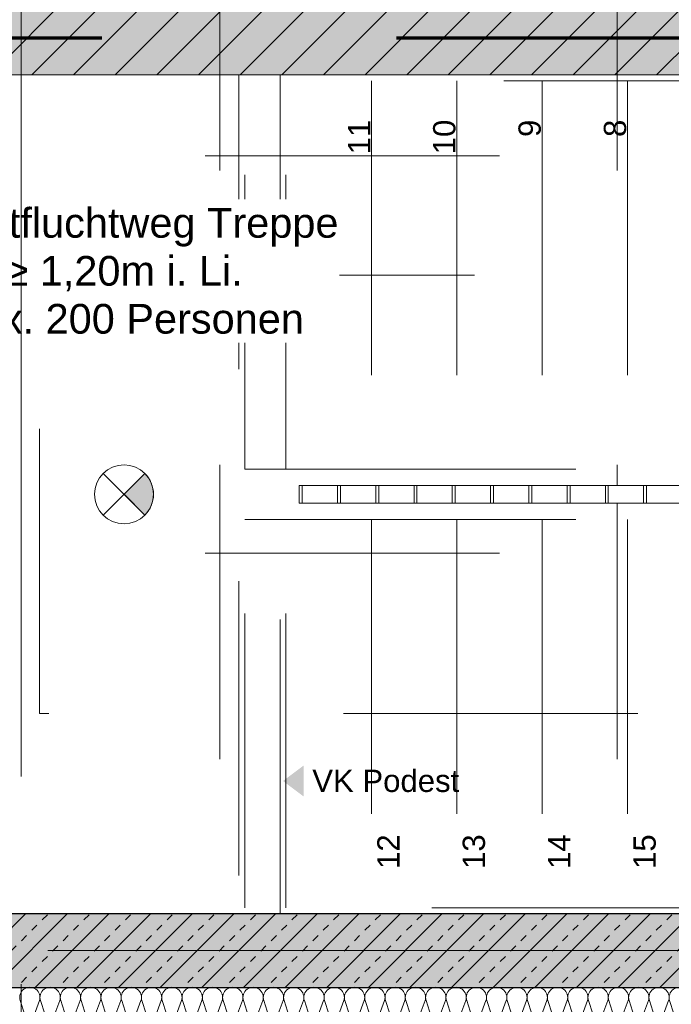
# Model space of a CAD drawing. Header units: metres. Extents: x -111 to 152, y -132 to 99.
# Tile 31 of 256: x -22.28 to -20.07, y -21.78 to -18.44. Entities that reach past the tile are written whole.
import ezdxf

# ---------------------------------------------------------------- set-up
doc = ezdxf.new("R2010")
doc.units = ezdxf.units.M
for name, pattern in [('Achsen 01', [5.291531, 3.175, -1.058062, 0.352704, -0.705764]), ('gestrichelt - 01', [2, 1, -1]), ('Raster 01', [2, 1, -1])]:
    doc.linetypes.add(name, pattern=pattern)
for name, color, linetype, lineweight in [('013_Beton und Stahlbetonarbeiten-000 Brandschutz', 7, 'Continuous', 9), ('013_Beton und Stahlbetonarbeiten-330 Außenwände', 7, 'Continuous', 25), ('013_Beton und Stahlbetonarbeiten-340 Innenwände', 7, 'Continuous', 18), ('031_Metallbauarbeiten-340 Treppen Geländer', 7, 'Continuous', 9), ('_1.35m (3D)', 7, 'Continuous', 9), ('_EG (2D)', 7, 'Continuous', 9), ('_EG - DS (2D)', 7, 'Continuous', 9), ('_GRU (2D)', 7, 'Continuous', 9), ('AV1-Brandschutzkonzept-Brandschutzkonzept', 7, 'Continuous', 5), ('AV1-Schnitt Achsen', 7, 'Achsen 01', 18)]:
    doc.layers.add(name, color=color, linetype=linetype, lineweight=lineweight)
for name, color, linetype, lineweight, true_color in [('013_Beton und Stahlbetonarbeiten-000 Sichtbeton-331 tragende Au', 5, 'Continuous', 5, 0x0000ff), ('013_Beton und Stahlbetonarbeiten-000 Sichtbeton-341 tragende In', 5, 'Continuous', 5, 0x0000ff), ('013_Beton und Stahlbetonarbeiten-350 Stahlbeton Treppe Ansicht', 7, 'Continuous', 9, 0xa6a6a6), ('014_Fassadenarbeiten-330 mineralische Dämmung', 7, 'Continuous', 9, 0x666666), ('AV1-Achsen', 1, 'Achsen 01', 18, 0xff0000), ('AV1-Brandschutzkonzept-Anmerkung Text', 7, 'Continuous', 9, 0x599559), ('AV1-Raster', 7, 'Raster 01', 9, 0xa6a6a6)]:
    doc.layers.add(name, color=color, linetype=linetype, lineweight=lineweight, true_color=true_color)
doc.styles.add('Arial', font='arial.ttf')
pattern_1 = [(45, (0, 0), (0.07071068, -0.07071068), [0.025, -0.025])]
pattern_2 = [(-135, (0.03106, -0.03313), (0.07071068, -0.07071068), [])]

# ---------------------------------------------------------------- blocks, each defined once
blk = doc.blocks.new('Group-2')
at = {"layer": 'AV1-Raster'}
for p, q in [((-21.6, -22.95), (-21.6, 1.35)), ((-20.25, -22.95), (-20.25, 1.35)), ((1.35, -18.9), (-40.5, -18.9)), ((1.35, -20.25), (-40.5, -20.25))]:
    blk.add_line(p, q, dxfattribs=at)
blk = doc.blocks.new('1.35m (3D)')
at = {"layer": 'AV1-Raster', "color": 7}
blk.add_blockref('Group-2', (0, 0), dxfattribs=at)
blk = doc.blocks.new('Group-3')
at = {"color": 255, "linetype": 'Continuous', "lineweight": 9, "transparency": 33554687}
blk.add_wipeout([(0.2575, 1.0674), (0.2282, 0.9967), (0.1575, 0.9674), (0.0868, 0.9967), (0.0575, 1.0674), (0.0868, 1.1381), (0.1575, 1.1674), (0.2282, 1.1381)], dxfattribs=at).dxf.layer = 'AV1-Brandschutzkonzept-Brandschutzkonzept'
at = {"layer": 'AV1-Brandschutzkonzept-Brandschutzkonzept', "linetype": 'Continuous', "lineweight": 0, "transparency": 33554687}
h = blk.add_hatch(color=92, dxfattribs=at)
edge = h.paths.add_edge_path()
edge.add_line((0.1575, 1.0674), (0.2282, 0.9967))
edge.add_arc((0.1575, 1.0674), 0.1, 315, 405)
edge.add_line((0.2282, 1.1381), (0.1575, 1.0674))
at = {"layer": 'AV1-Brandschutzkonzept-Brandschutzkonzept', "color": 92, "linetype": 'Continuous', "lineweight": 9, "transparency": 33554687}
for p, q in [((0.0868, 0.9967), (0.2282, 1.1381)), ((0.2282, 0.9967), (0.0868, 1.1381))]:
    blk.add_line(p, q, dxfattribs=at)
at = {"layer": 'AV1-Brandschutzkonzept-Brandschutzkonzept', "color": 92, "linetype": 'Continuous', "lineweight": 9, "transparency": 33554687, "flags": 128}
blk.add_lwpolyline([(0.1575, 1.0674), (0.2282, 0.9967, 0.414214), (0.2282, 1.1381)], format="xyb", close=True, dxfattribs=at)
at = {"layer": 'AV1-Brandschutzkonzept-Brandschutzkonzept', "color": 92, "linetype": 'Continuous', "lineweight": 9, "transparency": 33554687}
blk.add_circle((0.1575, 1.0674), 0.1, dxfattribs=at)
blk = doc.blocks.new('Sicherheitsbeleuchtung')
at = {"layer": 'AV1-Brandschutzkonzept-Brandschutzkonzept', "color": 7, "transparency": 33554687}
blk.add_blockref('Group-3', (0, 0), dxfattribs=at)
blk = doc.blocks.new('EG - DS (2D)')
at = {"layer": 'AV1-Brandschutzkonzept-Brandschutzkonzept', "color": 7}
blk.add_blockref('Sicherheitsbeleuchtung', (-22.0825, -21.1174), dxfattribs=at)
blk = doc.blocks.new('Group-22')
at = {"layer": '013_Beton und Stahlbetonarbeiten-350 Stahlbeton Treppe Ansicht', "linetype": 'Raster 01'}
for p, q in [((-21.395, -21.475), (-21.395, -18.625)), ((-19.635, -18.645), (-21.515, -18.645)), ((-21.515, -19.965), (-21.515, -18.645)), ((-21.375, -19.965), (-21.375, -18.645)), ((-21.085, -18.645), (-21.085, -19.965)), ((-20.795, -18.645), (-20.795, -19.965)), ((-20.505, -18.645), (-20.505, -19.965)), ((-20.215, -18.645), (-20.215, -19.965)), ((-21.39, -19.965), (-21.515, -19.965)), ((-21.39, -19.965), (-19.055, -19.965)), ((-21.515, -21.455), (-21.515, -20.135)), ((-21.39, -20.135), (-21.515, -20.135)), ((-21.3901, -20.135), (-17.88, -20.135)), ((-21.375, -21.455), (-21.375, -20.135)), ((-21.085, -20.135), (-21.085, -21.455)), ((-20.795, -20.135), (-20.795, -21.455)), ((-20.505, -20.135), (-20.505, -21.455)), ((-20.215, -20.135), (-20.215, -21.455)), ((-17.88, -21.455), (-21.515, -21.455))]:
    blk.add_line(p, q, dxfattribs=at)
at = {"layer": '013_Beton und Stahlbetonarbeiten-350 Stahlbeton Treppe Ansicht', "linetype": 'Raster 01', "flags": 128}
for points in [[(-21.535, -18.625), (-21.535, -19.985), (-21.395, -19.985), (-21.395, -20.115), (-21.535, -20.115), (-21.535, -21.475)], [(-18.18, -20.795), (-22.2123, -20.795), (-22.2123, -19.305), (-19.34, -19.305)]]:
    blk.add_lwpolyline(points, dxfattribs=at)
at = {"layer": '013_Beton und Stahlbetonarbeiten-350 Stahlbeton Treppe Ansicht', "color": 7, "lineweight": 13, "transparency": 33554687}
blk.add_solid([(-21.315, -20.9715), (-21.385, -21.024), (-21.315, -21.0765)], dxfattribs=at)
at = {"layer": '013_Beton und Stahlbetonarbeiten-350 Stahlbeton Treppe Ansicht', "rotation": 90, "line_spacing_factor": 0.971931, "style": 'Arial'}
for s, insert, char_height, attachment_point in [('11', (-21.0885, -18.8948), 0.07565, 7), ('10', (-20.7985, -18.8948), 0.07565, 7), ('9', (-20.5085, -18.836), 0.0757, 7), ('8', (-20.2185, -18.836), 0.0757, 7), ('12', (-21.0647, -21.2052), 0.07565, 3), ('13', (-20.7747, -21.2052), 0.07565, 3), ('14', (-20.4847, -21.2052), 0.07565, 3), ('15', (-20.1947, -21.2052), 0.07565, 3)]:
    blk.add_mtext(s, dxfattribs=dict(at, insert=insert, char_height=char_height, attachment_point=attachment_point))
at = {"layer": '013_Beton und Stahlbetonarbeiten-350 Stahlbeton Treppe Ansicht', "color": 7, "transparency": 33554687, "insert": (-21.315, -20.9856), "char_height": 0.07565, "attachment_point": 1, "line_spacing_factor": 0.971931, "style": 'Arial'}
blk.add_mtext(' VK Podest', dxfattribs=at)
blk = doc.blocks.new('Group-187')
at = {"layer": '014_Fassadenarbeiten-330 mineralische Dämmung', "transparency": 33554687, "flags": 128}
for points in [[(-21.77, 20.006, 1.372583), (-21.77, 20.0716), (-21.86, 20.0427, -1.372995)], [(-21.86, 20.1082), (-21.77, 20.075, 1.372583), (-21.77, 20.1405), (-21.86, 20.1116, -1.372995)], [(-21.86, 20.1772), (-21.77, 20.1439, 1.372583), (-21.77, 20.2095), (-21.86, 20.1805, -1.372995)], [(-21.86, 20.2461), (-21.77, 20.2128, 1.372583), (-21.77, 20.2784), (-21.86, 20.2495, -1.372995)], [(-21.86, 20.3151), (-21.77, 20.2818, 1.372583), (-21.77, 20.3474), (-21.86, 20.3184, -1.372995)], [(-21.86, 20.384), (-21.77, 20.3507, 1.372583), (-21.77, 20.4163), (-21.86, 20.3874, -1.372995)], [(-21.86, 20.4529), (-21.77, 20.4197, 1.372583), (-21.77, 20.4852), (-21.86, 20.4563, -1.372995)], [(-21.86, 20.5219), (-21.77, 20.4886, 1.372583), (-21.77, 20.5542), (-21.86, 20.5253, -1.372995)], [(-21.86, 20.5908), (-21.77, 20.5576, 1.372583), (-21.77, 20.6231), (-21.86, 20.5942, -1.372995)], [(-21.86, 20.6598), (-21.77, 20.6265, 1.372583), (-21.77, 20.6921), (-21.86, 20.6632, -1.372995)], [(-21.86, 20.7287), (-21.77, 20.6955, 1.372583), (-21.77, 20.761), (-21.86, 20.7321, -1.372995)], [(-21.86, 20.7977), (-21.77, 20.7644, 1.372583), (-21.77, 20.83), (-21.86, 20.801, -1.372995)], [(-21.86, 20.8666), (-21.77, 20.8333, 1.372583), (-21.77, 20.8989), (-21.86, 20.87, -1.372995)], [(-21.86, 20.9356), (-21.77, 20.9023, 1.372583), (-21.77, 20.9679), (-21.86, 20.9389, -1.372995)], [(-21.86, 21.0045), (-21.77, 20.9712, 1.372583), (-21.77, 21.0368), (-21.86, 21.0079, -1.372995)], [(-21.86, 21.0734), (-21.77, 21.0402, 1.372583), (-21.77, 21.1057), (-21.86, 21.0768, -1.372995)], [(-21.86, 21.1424), (-21.77, 21.1091, 1.372583), (-21.77, 21.1747), (-21.86, 21.1458, -1.372995)], [(-21.86, 21.2113), (-21.77, 21.1781, 1.372583), (-21.77, 21.2436), (-21.86, 21.2147, -1.372995)], [(-21.86, 21.2803), (-21.77, 21.247, 1.372583), (-21.77, 21.3126), (-21.86, 21.2837, -1.372995)], [(-21.86, 21.3492), (-21.77, 21.316, 1.372583), (-21.77, 21.3815), (-21.86, 21.3526, -1.372995)], [(-21.86, 21.4182), (-21.77, 21.3849, 1.372583), (-21.77, 21.4505), (-21.86, 21.4215, -1.372995)], [(-21.86, 21.4871), (-21.77, 21.4538, 1.372583), (-21.77, 21.5194), (-21.86, 21.4905, -1.372995)], [(-21.86, 21.5561), (-21.77, 21.5228, 1.372583), (-21.77, 21.5884), (-21.86, 21.5594, -1.372995)], [(-21.86, 21.625), (-21.77, 21.5917, 1.372583), (-21.77, 21.6573), (-21.86, 21.6284, -1.372995)], [(-21.86, 21.694), (-21.77, 21.6607, 1.372583), (-21.77, 21.7263), (-21.86, 21.6973, -1.372995)], [(-21.86, 21.7629), (-21.77, 21.7296, 1.372583), (-21.77, 21.7952), (-21.86, 21.7663, -1.372995)], [(-21.86, 21.8318), (-21.77, 21.7986, 1.372583), (-21.77, 21.8641), (-21.86, 21.8352, -1.372995)], [(-21.86, 21.9008), (-21.77, 21.8675, 1.372583), (-21.77, 21.9331), (-21.86, 21.9042, -1.372995)], [(-21.86, 21.9697), (-21.77, 21.9365, 1.372583), (-21.77, 22.002), (-21.86, 21.9731, -1.372995)], [(-21.86, 22.0387), (-21.77, 22.0054, 1.372583), (-21.77, 22.071), (-21.86, 22.0421, -1.372995)], [(-21.86, 22.1076), (-21.77, 22.0744, 1.372583), (-21.77, 22.1399), (-21.86, 22.111, -1.372995)], [(-21.86, 22.1766), (-21.77, 22.1433, 1.372583), (-21.77, 22.2089), (-21.86, 22.1799, -1.372995)], [(-21.86, 22.2455), (-21.77, 22.2122, 1.372583), (-21.77, 22.2778), (-21.86, 22.2489, -1.372995)]]:
    blk.add_lwpolyline(points, format="xyb", dxfattribs=at)
blk = doc.blocks.new('Group-188')
at = {"layer": '014_Fassadenarbeiten-330 mineralische Dämmung', "transparency": 33554687}
blk.add_blockref('Group-187', (0, 0), dxfattribs=at)
blk = doc.blocks.new('Parametric Object-26')
at = {"layer": '014_Fassadenarbeiten-330 mineralische Dämmung', "color": 7, "transparency": 33554687}
blk.add_blockref('Group-188', (0, 0), dxfattribs=at)
at = {"layer": '014_Fassadenarbeiten-330 mineralische Dämmung', "color": 0, "flags": 1}
for tag in ['IFC_UUID', 'instanceID', 'prm0_name', 'prm0_type', 'prm0_value', 'prm1_name', 'prm1_type', 'prm1_value', 'prm2_name', 'prm2_type', 'prm2_value', 'prm3_name', 'prm3_type', 'prm3_value', 'prm4_name', 'prm4_type', 'prm4_value', 'prm5_name', 'prm5_type', 'prm5_value', 'prm6_name', 'prm6_type', 'prm6_value']:
    blk.add_attdef(tag, (-22.95, -21.9131), '', height=0.00018, dxfattribs=at)
blk = doc.blocks.new('Group-615')
at = {"color": 255, "linetype": 'Continuous', "lineweight": 13, "transparency": 33554687}
blk.add_wipeout([(-21.33, -20.02), (-17.95, -20.02), (-17.95, -20.08), (-21.33, -20.08)], dxfattribs=at).dxf.layer = '031_Metallbauarbeiten-340 Treppen Geländer'
at = {"layer": '031_Metallbauarbeiten-340 Treppen Geländer', "color": 8, "linetype": 'Continuous', "lineweight": 13, "transparency": 33554687, "flags": 128}
blk.add_lwpolyline([(-21.33, -20.02), (-17.95, -20.02), (-17.95, -20.08), (-21.33, -20.08)], close=True, dxfattribs=at)
at = {"color": 255, "linetype": 'Continuous', "lineweight": 13, "transparency": 33554687}
for points in [[(-21.33, -20.02), (-21.32, -20.02), (-21.32, -20.08), (-21.33, -20.08)], [(-21.2, -20.02), (-21.19, -20.02), (-21.19, -20.08), (-21.2, -20.08)], [(-21.07, -20.02), (-21.06, -20.02), (-21.06, -20.08), (-21.07, -20.08)], [(-20.94, -20.02), (-20.93, -20.02), (-20.93, -20.08), (-20.94, -20.08)], [(-20.81, -20.02), (-20.8, -20.02), (-20.8, -20.08), (-20.81, -20.08)], [(-20.68, -20.02), (-20.67, -20.02), (-20.67, -20.08), (-20.68, -20.08)], [(-20.55, -20.02), (-20.54, -20.02), (-20.54, -20.08), (-20.55, -20.08)], [(-20.42, -20.02), (-20.41, -20.02), (-20.41, -20.08), (-20.42, -20.08)], [(-20.29, -20.02), (-20.28, -20.02), (-20.28, -20.08), (-20.29, -20.08)], [(-20.16, -20.02), (-20.15, -20.02), (-20.15, -20.08), (-20.16, -20.08)], [(-20.03, -20.02), (-20.02, -20.02), (-20.02, -20.08), (-20.03, -20.08)], [(-19.9, -20.02), (-19.89, -20.02), (-19.89, -20.08), (-19.9, -20.08)], [(-19.77, -20.02), (-19.76, -20.02), (-19.76, -20.08), (-19.77, -20.08)], [(-19.64, -20.02), (-19.63, -20.02), (-19.63, -20.08), (-19.64, -20.08)], [(-19.51, -20.02), (-19.5, -20.02), (-19.5, -20.08), (-19.51, -20.08)], [(-19.38, -20.02), (-19.37, -20.02), (-19.37, -20.08), (-19.38, -20.08)], [(-19.25, -20.02), (-19.24, -20.02), (-19.24, -20.08), (-19.25, -20.08)], [(-19.12, -20.02), (-19.11, -20.02), (-19.11, -20.08), (-19.12, -20.08)], [(-18.99, -20.02), (-18.98, -20.02), (-18.98, -20.08), (-18.99, -20.08)], [(-18.86, -20.02), (-18.85, -20.02), (-18.85, -20.08), (-18.86, -20.08)], [(-18.73, -20.02), (-18.72, -20.02), (-18.72, -20.08), (-18.73, -20.08)], [(-18.6, -20.02), (-18.59, -20.02), (-18.59, -20.08), (-18.6, -20.08)], [(-18.47, -20.02), (-18.46, -20.02), (-18.46, -20.08), (-18.47, -20.08)], [(-18.34, -20.02), (-18.33, -20.02), (-18.33, -20.08), (-18.34, -20.08)], [(-18.21, -20.02), (-18.2, -20.02), (-18.2, -20.08), (-18.21, -20.08)], [(-18.08, -20.02), (-18.07, -20.02), (-18.07, -20.08), (-18.08, -20.08)], [(-17.95, -20.02), (-17.94, -20.02), (-17.94, -20.08), (-17.95, -20.08)]]:
    blk.add_wipeout(points, dxfattribs=at).dxf.layer = '031_Metallbauarbeiten-340 Treppen Geländer'
at = {"layer": '031_Metallbauarbeiten-340 Treppen Geländer', "color": 7, "linetype": 'Continuous', "lineweight": 13, "transparency": 33554687, "flags": 128}
for points in [[(-21.33, -20.02), (-21.32, -20.02), (-21.32, -20.08), (-21.33, -20.08)], [(-21.2, -20.02), (-21.19, -20.02), (-21.19, -20.08), (-21.2, -20.08)], [(-21.07, -20.02), (-21.06, -20.02), (-21.06, -20.08), (-21.07, -20.08)], [(-20.94, -20.02), (-20.93, -20.02), (-20.93, -20.08), (-20.94, -20.08)], [(-20.81, -20.02), (-20.8, -20.02), (-20.8, -20.08), (-20.81, -20.08)], [(-20.68, -20.02), (-20.67, -20.02), (-20.67, -20.08), (-20.68, -20.08)], [(-20.55, -20.02), (-20.54, -20.02), (-20.54, -20.08), (-20.55, -20.08)], [(-20.42, -20.02), (-20.41, -20.02), (-20.41, -20.08), (-20.42, -20.08)], [(-20.29, -20.02), (-20.28, -20.02), (-20.28, -20.08), (-20.29, -20.08)], [(-20.16, -20.02), (-20.15, -20.02), (-20.15, -20.08), (-20.16, -20.08)], [(-20.03, -20.02), (-20.02, -20.02), (-20.02, -20.08), (-20.03, -20.08)], [(-19.9, -20.02), (-19.89, -20.02), (-19.89, -20.08), (-19.9, -20.08)], [(-19.77, -20.02), (-19.76, -20.02), (-19.76, -20.08), (-19.77, -20.08)], [(-19.64, -20.02), (-19.63, -20.02), (-19.63, -20.08), (-19.64, -20.08)], [(-19.51, -20.02), (-19.5, -20.02), (-19.5, -20.08), (-19.51, -20.08)], [(-19.38, -20.02), (-19.37, -20.02), (-19.37, -20.08), (-19.38, -20.08)], [(-19.25, -20.02), (-19.24, -20.02), (-19.24, -20.08), (-19.25, -20.08)], [(-19.12, -20.02), (-19.11, -20.02), (-19.11, -20.08), (-19.12, -20.08)], [(-18.99, -20.02), (-18.98, -20.02), (-18.98, -20.08), (-18.99, -20.08)], [(-18.86, -20.02), (-18.85, -20.02), (-18.85, -20.08), (-18.86, -20.08)], [(-18.73, -20.02), (-18.72, -20.02), (-18.72, -20.08), (-18.73, -20.08)], [(-18.6, -20.02), (-18.59, -20.02), (-18.59, -20.08), (-18.6, -20.08)], [(-18.47, -20.02), (-18.46, -20.02), (-18.46, -20.08), (-18.47, -20.08)], [(-18.34, -20.02), (-18.33, -20.02), (-18.33, -20.08), (-18.34, -20.08)], [(-18.21, -20.02), (-18.2, -20.02), (-18.2, -20.08), (-18.21, -20.08)], [(-18.08, -20.02), (-18.07, -20.02), (-18.07, -20.08), (-18.08, -20.08)], [(-17.95, -20.02), (-17.94, -20.02), (-17.94, -20.08), (-17.95, -20.08)]]:
    blk.add_lwpolyline(points, close=True, dxfattribs=at)
blk = doc.blocks.new('EG (2D)')
at = {"layer": '013_Beton und Stahlbetonarbeiten-000 Brandschutz', "color": 14, "linetype": 'gestrichelt - 01', "lineweight": 70, "transparency": 33554687}
blk.add_line((-18, -18.5), (-22.95, -18.5), dxfattribs=at)
at = {"layer": 'AV1-Brandschutzkonzept-Brandschutzkonzept', "color": 14, "linetype": 'gestrichelt - 01', "lineweight": 70, "transparency": 33554687}
blk.add_line((-18, -18.5), (-22.95, -18.5), dxfattribs=at)
at = {"layer": '013_Beton und Stahlbetonarbeiten-350 Stahlbeton Treppe Ansicht', "color": 7}
blk.add_blockref('Group-22', (0, 0), dxfattribs=at)
at = {"layer": '013_Beton und Stahlbetonarbeiten-000 Sichtbeton-331 tragende Au', "linetype": 'Continuous', "lineweight": 0}
blk.add_hatch(color=30, dxfattribs=at).paths.add_polyline_path([(-22.825, -21.475), (-22.875, -21.525), (-18.825, -21.525), (-18.775, -21.475)])
at = {"layer": '013_Beton und Stahlbetonarbeiten-330 Außenwände', "linetype": 'Continuous', "lineweight": 0, "true_color": 0xc0c0c0}
blk.add_hatch(color=9, dxfattribs=at).paths.add_polyline_path([(-18.775, -21.475), (-23.075, -21.475), (-23.075, -21.725), (-18.775, -21.725)])
at = {"layer": '013_Beton und Stahlbetonarbeiten-330 Außenwände', "linetype": 'Continuous', "lineweight": 13}
h = blk.add_hatch(dxfattribs=at)
h.set_pattern_fill('Stahlbeton', color=251, style=0, pattern_type=2)
h.set_pattern_definition(pattern_1)
h.paths.add_polyline_path([(-18.775, -21.475), (-23.075, -21.475), (-23.075, -21.725), (-18.775, -21.725)])
h = blk.add_hatch(dxfattribs=at)
h.set_pattern_fill('Stahlbeton-1', color=251, style=0, pattern_type=2)
h.set_pattern_definition(pattern_2)
h.paths.add_polyline_path([(-18.775, -21.475), (-23.075, -21.475), (-23.075, -21.725), (-18.775, -21.725)])
at = {"layer": '013_Beton und Stahlbetonarbeiten-330 Außenwände', "flags": 128}
blk.add_lwpolyline([(-18.775, -21.475), (-23.075, -21.475), (-23.075, -21.725), (-18.775, -21.725)], close=True, dxfattribs=at)
at = {"layer": '014_Fassadenarbeiten-330 mineralische Dämmung', "flags": 128}
blk.add_lwpolyline([(-18.9, -21.725), (-18.9, -21.905), (-22.95, -21.905), (-22.95, -21.725)], close=True, dxfattribs=at)
at = {"layer": '014_Fassadenarbeiten-330 mineralische Dämmung', "rotation": 90}
blk.add_blockref('Parametric Object-26', (0, 0), dxfattribs=at)
at = {"color": 255, "transparency": 33554508}
blk.add_wipeout([(-22.6559, -19.5348), (-21.1941, -19.5348), (-21.1941, -19.048), (-22.6559, -19.048)], dxfattribs=at).dxf.layer = 'AV1-Brandschutzkonzept-Anmerkung Text'
at = {"layer": '013_Beton und Stahlbetonarbeiten-000 Sichtbeton-341 tragende In', "linetype": 'Continuous', "lineweight": 0}
blk.add_hatch(color=30, dxfattribs=at).paths.add_polyline_path([(-22.825, -21.475), (-22.825, -18.625), (-17.875, -18.625), (-17.875, -16.325), (-17.925, -16.325), (-17.925, -18.575), (-22.875, -18.575), (-22.875, -21.525)])
at = {"layer": '013_Beton und Stahlbetonarbeiten-340 Innenwände', "linetype": 'Continuous', "lineweight": 0, "true_color": 0xc0c0c0}
blk.add_hatch(color=9, dxfattribs=at).paths.add_polyline_path([(-22.15, -16.075), (-22.15, -16.325), (-22.825, -16.325), (-22.825, -18.375), (-18.125, -18.375), (-18.125, -16.325), (-19.15, -16.325), (-19.15, -16.075), (-17.875, -16.075), (-17.875, -18.625), (-22.825, -18.625), (-22.825, -21.475), (-23.075, -21.475), (-23.075, -16.075)])
at = {"layer": '013_Beton und Stahlbetonarbeiten-340 Innenwände', "linetype": 'Continuous', "lineweight": 13}
h = blk.add_hatch(dxfattribs=at)
h.set_pattern_fill('Stahlbeton', color=251, style=0, pattern_type=2)
h.set_pattern_definition(pattern_1)
h.paths.add_polyline_path([(-22.15, -16.075), (-22.15, -16.325), (-22.825, -16.325), (-22.825, -18.375), (-18.125, -18.375), (-18.125, -16.325), (-19.15, -16.325), (-19.15, -16.075), (-17.875, -16.075), (-17.875, -18.625), (-22.825, -18.625), (-22.825, -21.475), (-23.075, -21.475), (-23.075, -16.075)])
h = blk.add_hatch(dxfattribs=at)
h.set_pattern_fill('Stahlbeton-1', color=251, style=0, pattern_type=2)
h.set_pattern_definition(pattern_2)
h.paths.add_polyline_path([(-22.15, -16.075), (-22.15, -16.325), (-22.825, -16.325), (-22.825, -18.375), (-18.125, -18.375), (-18.125, -16.325), (-19.15, -16.325), (-19.15, -16.075), (-17.875, -16.075), (-17.875, -18.625), (-22.825, -18.625), (-22.825, -21.475), (-23.075, -21.475), (-23.075, -16.075)])
at = {"layer": '013_Beton und Stahlbetonarbeiten-340 Innenwände', "flags": 128}
blk.add_lwpolyline([(-22.15, -16.075), (-22.15, -16.325), (-22.825, -16.325), (-22.825, -18.375), (-18.125, -18.375), (-18.125, -16.325), (-19.15, -16.325), (-19.15, -16.075), (-17.875, -16.075), (-17.875, -18.625), (-22.825, -18.625), (-22.825, -21.475), (-23.075, -21.475), (-23.075, -16.075)], close=True, dxfattribs=at)
at = {"layer": 'AV1-Brandschutzkonzept-Anmerkung Text', "insert": (-21.925, -19.2914), "char_height": 0.100872, "attachment_point": 5, "line_spacing_factor": 0.969122, "style": 'Arial'}
blk.add_mtext('Hauptfluchtweg Treppe\\P≥ 1,20m i. Li.\\Pmax. 200 Personen', dxfattribs=at)
at = {"layer": '031_Metallbauarbeiten-340 Treppen Geländer', "color": 7}
blk.add_blockref('Group-615', (0, 0), dxfattribs=at)
blk = doc.blocks.new('Group-719')
at = {"layer": 'AV1-Achsen'}
blk.add_line((-43.35, -21.6), (4.2, -21.6), dxfattribs=at)
blk = doc.blocks.new('Group-728')
at = {"layer": 'AV1-Schnitt Achsen'}
blk.add_line((-22.275, -26.3), (-22.275, 4.7), dxfattribs=at)
blk = doc.blocks.new('GRU (2D)')
at = {"layer": 'AV1-Achsen', "color": 7}
blk.add_blockref('Group-719', (0, 0), dxfattribs=at)
at = {"layer": 'AV1-Schnitt Achsen', "color": 7}
blk.add_blockref('Group-728', (0, 0), dxfattribs=at)

msp = doc.modelspace()

# ---------------------------------------------------------------- block references
at = {"layer": '_1.35m (3D)'}
msp.add_blockref('1.35m (3D)', (0, 0), dxfattribs=at)

# ---------------------------------------------------------------- next in the draw order: block references
at = {"layer": '_EG - DS (2D)'}
msp.add_blockref('EG - DS (2D)', (0, 0), dxfattribs=at)

# ---------------------------------------------------------------- next in the draw order: block references
at = {"layer": '_EG (2D)'}
msp.add_blockref('EG (2D)', (0, 0), dxfattribs=at)

# ---------------------------------------------------------------- next in the draw order: block references
at = {"layer": '_GRU (2D)'}
msp.add_blockref('GRU (2D)', (0, 0), dxfattribs=at)

doc.saveas('drawing.dxf')
